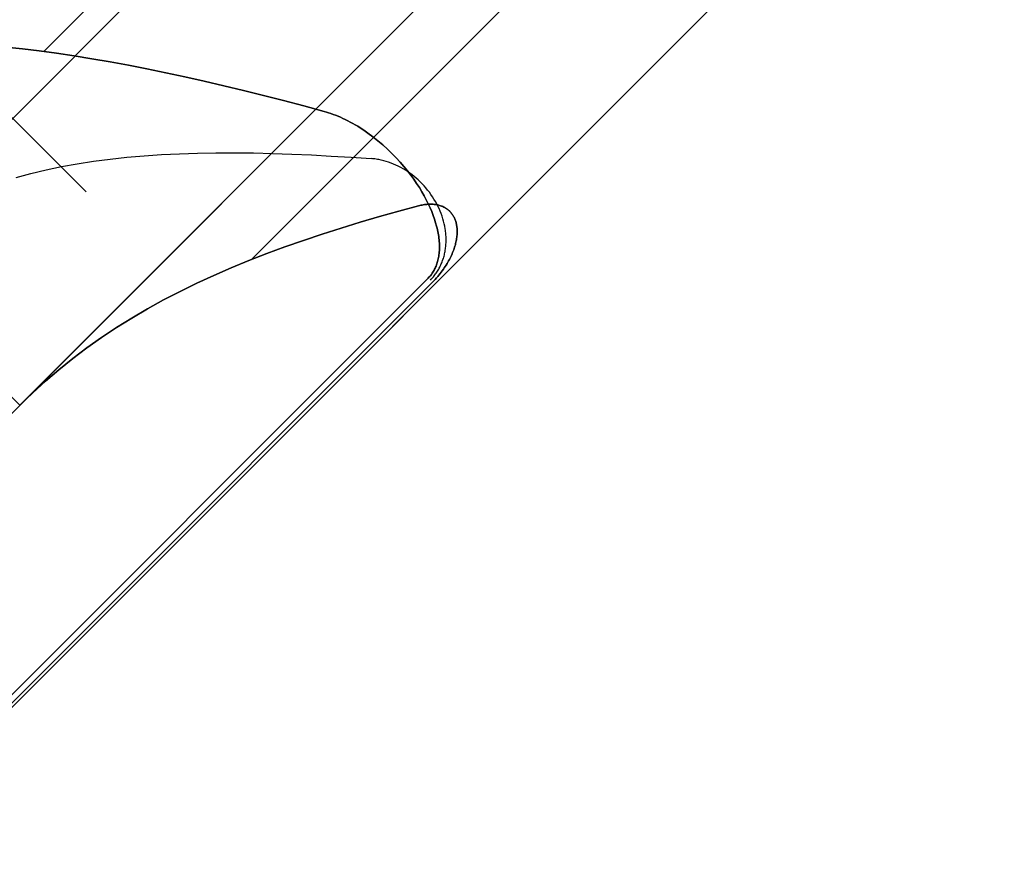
# Model space of a CAD drawing. Header units: millimetres. Extents: x -1030 to 192, y -442 to 180.
# Tile 186 of 256: x 134.04 to 138.78, y -393.37 to -389.27. Entities that reach past the tile are written whole.
import ezdxf

# ---------------------------------------------------------------- set-up
doc = ezdxf.new("R2010")
doc.units = ezdxf.units.MM
doc.header["$MEASUREMENT"] = 0
doc.layers.add('OVIDIO 120x60x72h', color=7, linetype='Continuous')

msp = doc.modelspace()

# ---------------------------------------------------------------- linework, layer by layer
at = {"layer": 'OVIDIO 120x60x72h', "extrusion": (-0.108979, 0.202852, 0.973126)}
for points in [[(38.868, 451.5685), (38.868, 612.2243)], [(38.868, 612.2243), (38.868, 451.5685)], [(38.5725, 612.2243), (38.5725, 451.5685)], [(38.2771, 612.2243), (38.2771, 451.5685)], [(38.2771, 451.5685), (38.2771, 612.2243)]]:
    msp.add_lwpolyline(points, dxfattribs=at)
at = {"layer": 'OVIDIO 120x60x72h', "extrusion": (-0.021464, 0.046296, 0.998697)}
msp.add_lwpolyline([(19.9294, 365.9942), (19.9294, 466.5073)], dxfattribs=at)
at = {"layer": 'OVIDIO 120x60x72h', "extrusion": (-0.235702, 0.235702, 0.942809)}
for points in [[(169.6528, 623.0175), (169.6528, 518.4771)], [(171.0609, 628.1882), (171.0609, 522.7802)], [(175.9098, 649.4132), (175.9098, 540.3354)], [(174.9611, 540.3354), (174.9611, 649.4132)], [(177.8072, 540.3354), (177.8072, 649.4132)], [(178.7558, 649.4132), (178.7558, 540.3354)]]:
    msp.add_lwpolyline(points, dxfattribs=at)
at = {"layer": 'OVIDIO 120x60x72h', "extrusion": (-0.202852, 0.108979, 0.973126)}
for points in [[(299.8346, 513.0026), (299.8346, 352.3468)], [(299.8346, 352.3468), (299.8346, 513.0026)], [(300.1301, 513.0026), (300.1301, 352.3468)], [(300.4256, 352.3468), (300.4256, 513.0026)], [(300.4256, 513.0026), (300.4256, 352.3468)]]:
    msp.add_lwpolyline(points, dxfattribs=at)
at = {"layer": 'OVIDIO 120x60x72h', "extrusion": (0.265352, 0.881274, 0.39108)}
for points in [[(-262.6077, 775.0404), (-220.74, 720.6611)], [(-278.7128, 823.9709), (-234.3999, 766.4158)]]:
    msp.add_lwpolyline(points, dxfattribs=at)
at = {"layer": 'OVIDIO 120x60x72h', "extrusion": (-0.046296, 0.021464, 0.998697)}
for points in [[(310.702, 243.4754), (310.702, 344.7798)], [(312.1882, 244.4436), (312.1882, 344.9548)]]:
    msp.add_lwpolyline(points, dxfattribs=at)
at = {"layer": 'OVIDIO 120x60x72h'}
for points in [[(147.8155, -378.761), (128.6454, -397.9312)], [(128.8588, -397.7178), (147.6021, -378.9744)], [(131.7958, -393.3666), (143.2509, -381.9114)], [(131.7958, -391.9523), (141.8367, -381.9114)], [(142.5438, -382.6185), (132.5029, -392.6595)], [(132.5029, -392.6595), (142.5438, -382.6185)], [(141.0046, -384.1578), (134.0421, -391.1202)], [(134.0421, -391.1202), (141.0046, -384.1578)], [(139.3028, -384.2737), (134.1581, -389.4185)], [(140.3027, -385.2738), (135.1582, -390.4184)], [(133.3008, -389.0331), (134.3615, -390.0938)], [(134.3615, -390.0938), (133.3008, -389.0331)], [(134.0421, -391.1202), (132.6279, -389.706)], [(132.6279, -389.706), (134.0421, -391.1202)], [(132.6279, -389.706), (134.0421, -391.1202)]]:
    msp.add_lwpolyline(points, dxfattribs=at)
at = {"layer": 'OVIDIO 120x60x72h', "extrusion": (0.324768, 0.324768, 0.888285)}
for points in [[(-369.3458, 485.8023), (-369.3458, 478.7159)], [(-369.3458, 478.7159), (-369.3458, 485.8023)], [(-370.0958, 478.7159), (-370.0958, 485.8023)], [(-370.8458, 478.7159), (-370.8458, 485.8023)], [(-370.8458, 485.8023), (-370.8458, 478.7159)]]:
    msp.add_lwpolyline(points, dxfattribs=at)
at = {"layer": 'OVIDIO 120x60x72h', "extrusion": (0.015219, 0.015219, 0.999768)}
for points in [[(119.1491, -403.1519), (128.5267, -393.7765)], [(120.2097, -404.2127), (129.5872, -394.8373)]]:
    msp.add_lwpolyline(points, dxfattribs=at)
at = {"layer": 'OVIDIO 120x60x72h', "extrusion": (0.999884, -0.000231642, -0.015217)}
msp.add_lwpolyline([(-395.6309, 37.5032), (-388.1736, 527.3351)], dxfattribs=at)
at = {"layer": 'OVIDIO 120x60x72h', "extrusion": (0.707107, -0.707107, 0)}
msp.add_lwpolyline([(-179.6585, 67.5352), (-179.6596, 67.4393), (-179.6631, 67.343), (-179.6689, 67.2465), (-179.6771, 67.1497), (-179.6877, 67.0528), (-179.7006, 66.9559), (-179.716, 66.859), (-179.7339, 66.7623), (-179.7541, 66.6658), (-179.7768, 66.5696), (-179.8018, 66.4739), (-179.8293, 66.3786), (-179.8592, 66.2839), (-179.8915, 66.19), (-179.926, 66.0968), (-179.963, 66.0044), (-180.0022, 65.913), (-180.0436, 65.8227), (-180.0872, 65.7334), (-180.1331, 65.6453), (-180.181, 65.5585), (-180.231, 65.4731), (-180.2829, 65.3891), (-180.3368, 65.3065), (-180.3926, 65.2255), (-180.4503, 65.1461), (-180.5096, 65.0684), (-180.5706, 64.9925), (-180.6333, 64.9182), (-180.6974, 64.8459), (-180.7631, 64.7753), (-180.83, 64.7067)], dxfattribs=at)
at = {"layer": 'OVIDIO 120x60x72h', "extrusion": (-0.000231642, 0.999884, -0.015217)}
msp.add_lwpolyline([(-127.6424, 29.5368), (-135.0997, 519.3699)], dxfattribs=at)
at = {"layer": 'OVIDIO 120x60x72h', "extrusion": (-0.707107, 0.707107, 0)}
for points in [[(179.6585, 67.5352), (179.6596, 67.4393), (179.6631, 67.343), (179.6689, 67.2465), (179.6771, 67.1497), (179.6877, 67.0528), (179.7006, 66.9559), (179.716, 66.859), (179.7339, 66.7623), (179.7541, 66.6658), (179.7768, 66.5696), (179.8018, 66.4739), (179.8293, 66.3786), (179.8592, 66.2839), (179.8915, 66.19), (179.926, 66.0968), (179.963, 66.0044), (180.0022, 65.913), (180.0436, 65.8227), (180.0872, 65.7334), (180.1331, 65.6453), (180.181, 65.5585), (180.231, 65.4731), (180.2829, 65.3891), (180.3368, 65.3065), (180.3926, 65.2255), (180.4503, 65.1461), (180.5096, 65.0684), (180.5706, 64.9925), (180.6333, 64.9182), (180.6974, 64.8459), (180.7631, 64.7753), (180.83, 64.7067)], [(180.83, 64.7067), (180.7631, 64.7753), (180.6974, 64.8459), (180.6333, 64.9182), (180.5706, 64.9925), (180.5096, 65.0684), (180.4503, 65.1461), (180.3926, 65.2255), (180.3368, 65.3065), (180.2829, 65.3891), (180.231, 65.4731), (180.181, 65.5585), (180.1331, 65.6453), (180.0872, 65.7334), (180.0436, 65.8227), (180.0022, 65.913), (179.963, 66.0044), (179.926, 66.0968), (179.8915, 66.19), (179.8592, 66.2839), (179.8293, 66.3786), (179.8018, 66.4739), (179.7768, 66.5696), (179.7541, 66.6658), (179.7339, 66.7623), (179.716, 66.859), (179.7006, 66.9559), (179.6877, 67.0528), (179.6771, 67.1497), (179.6689, 67.2465), (179.6631, 67.343), (179.6596, 67.4393), (179.6585, 67.5352)]]:
    msp.add_lwpolyline(points, dxfattribs=at)
at = {"layer": 'OVIDIO 120x60x72h', "extrusion": (0.403684, 0.818325, -0.409126)}
msp.add_lwpolyline([(-292.209, -59.6916), (-293.7485, -60.9684)], dxfattribs=at)
at = {"layer": 'OVIDIO 120x60x72h', "extrusion": (0.216287, -0.216287, 0.952072)}
msp.add_lwpolyline([(-181.2728, -332.267), (-181.2728, -334.2674)], dxfattribs=at)
at = {"layer": 'OVIDIO 120x60x72h', "extrusion": (0.195576, 0.906982, -0.373007)}
msp.add_lwpolyline([(-213.6406, -70.8597), (-214.6418, -72.5915)], dxfattribs=at)
at = {"layer": 'OVIDIO 120x60x72h', "extrusion": (0.053029, 0.973837, -0.220975)}
for points in [[(-156.9745, -22.2071), (-156.4959, -20.2652)], [(-156.4959, -20.2652), (-156.9745, -22.2071)], [(-156.5407, -20.4467), (-156.9745, -22.2071)]]:
    msp.add_lwpolyline(points, dxfattribs=at)
at = {"layer": 'OVIDIO 120x60x72h', "extrusion": (0.986544, 0.027096, 0.161235)}
msp.add_lwpolyline([(-393.7556, 42.8098), (-393.4198, 44.7814)], dxfattribs=at)
at = {"layer": 'OVIDIO 120x60x72h', "extrusion": (-0.288675, 0.866025, -0.408248)}
for points in [[(-4.108, -109.3598), (-1.4633, -112.5988)], [(-1.4633, -112.5988), (-4.108, -109.3598)]]:
    msp.add_lwpolyline(points, dxfattribs=at)
at = {"layer": 'OVIDIO 120x60x72h', "extrusion": (0.995955, 0.008107, 0.08949)}
msp.add_lwpolyline([(-391.3475, 51.715), (-391.1664, 53.7068)], dxfattribs=at)
at = {"layer": 'OVIDIO 120x60x72h', "extrusion": (0.001019, 0.99949, -0.031903)}
msp.add_lwpolyline([(-136.5224, 51.3946), (-136.4585, 53.3935)], dxfattribs=at)
at = {"layer": 'OVIDIO 120x60x72h', "extrusion": (0.999949, 0.000101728, 0.010085)}
msp.add_lwpolyline([(-390.5217, 64.5034), (-390.5419, 62.5035)], dxfattribs=at)
at = {"layer": 'OVIDIO 120x60x72h', "extrusion": (0.000101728, 0.999949, -0.010085)}
msp.add_lwpolyline([(-136.0681, 59.9365), (-136.0479, 61.9364)], dxfattribs=at)
at = {"layer": 'OVIDIO 120x60x72h'}
for points in [[(133.9751, -389.3981, 64.8453), (134.0551, -389.4061, 64.9148), (134.1366, -389.4157, 64.9823), (134.2195, -389.4267, 65.0477), (134.3039, -389.4391, 65.1111), (134.3896, -389.4529, 65.1723), (134.4767, -389.468, 65.2313), (134.565, -389.4843, 65.288), (134.6546, -389.5019, 65.3424), (134.7453, -389.5207, 65.3944), (134.8371, -389.5406, 65.444), (134.9301, -389.5615, 65.491), (135.024, -389.5835, 65.5356), (135.1188, -389.6064, 65.5776), (135.2146, -389.6302, 65.617), (135.3112, -389.6548, 65.6537), (135.4086, -389.6803, 65.6878), (135.5067, -389.7064, 65.7192)], [(135.5067, -389.7064, 65.7192), (135.4086, -389.6803, 65.6878), (135.3112, -389.6548, 65.6537), (135.2146, -389.6302, 65.617), (135.1188, -389.6064, 65.5776), (135.024, -389.5835, 65.5356), (134.9301, -389.5615, 65.491), (134.8371, -389.5406, 65.444), (134.7453, -389.5207, 65.3944), (134.6546, -389.5019, 65.3424), (134.565, -389.4843, 65.288), (134.4767, -389.468, 65.2313), (134.3896, -389.4529, 65.1723), (134.3039, -389.4391, 65.1111), (134.2195, -389.4267, 65.0477), (134.1366, -389.4157, 64.9823), (134.0551, -389.4061, 64.9148), (133.9751, -389.3981, 64.8453)], [(135.5067, -389.7064, 65.7192), (135.5177, -389.7095, 65.7225), (135.5287, -389.7129, 65.7259), (135.5399, -389.7166, 65.7294), (135.5512, -389.7206, 65.7329), (135.5625, -389.7249, 65.7365), (135.5739, -389.7296, 65.7401), (135.5854, -389.7345, 65.7437), (135.597, -389.7398, 65.7474), (135.6087, -389.7454, 65.7511), (135.6205, -389.7513, 65.7548), (135.6324, -389.7575, 65.7586), (135.6444, -389.764, 65.7624), (135.6564, -389.7709, 65.7662), (135.6685, -389.7781, 65.77), (135.6806, -389.7857, 65.7738), (135.6929, -389.7936, 65.7776), (135.7051, -389.8019, 65.7814), (135.7174, -389.8105, 65.7852), (135.7418, -389.8286, 65.7927), (135.7659, -389.8477, 65.8), (135.7893, -389.8676, 65.807), (135.8118, -389.8881, 65.8136), (135.8333, -389.9089, 65.8197), (135.8537, -389.9299, 65.8254), (135.873, -389.9509, 65.8307), (135.891, -389.9717, 65.8355), (135.9079, -389.9924, 65.8399), (135.9237, -390.0128, 65.844), (135.9384, -390.0331, 65.8476), (135.9523, -390.0533, 65.851), (135.9652, -390.0732, 65.8541), (135.9773, -390.093, 65.8569), (135.9884, -390.1126, 65.8594), (135.9987, -390.1319, 65.8617), (136.0081, -390.1509, 65.8637), (136.0168, -390.1697, 65.8656), (136.0246, -390.1882, 65.8673), (136.0317, -390.2064, 65.8687), (136.038, -390.2242, 65.8701), (136.0436, -390.2418, 65.8712), (136.0484, -390.259, 65.8723), (136.0506, -390.2675, 65.8727), (136.0525, -390.2759, 65.8732), (136.0543, -390.2842, 65.8736), (136.0559, -390.2924, 65.874), (136.0573, -390.3006, 65.8743), (136.0586, -390.3086, 65.8746), (136.0596, -390.3165, 65.875), (136.0605, -390.3244, 65.8752), (136.0612, -390.3321, 65.8755), (136.0617, -390.3397, 65.8757), (136.0621, -390.3472, 65.876), (136.0622, -390.3547, 65.8762), (136.0622, -390.3619, 65.8764), (136.062, -390.3691, 65.8765), (136.0617, -390.3762, 65.8767), (136.0612, -390.3831, 65.8768), (136.0605, -390.39, 65.877), (136.0597, -390.3966, 65.8771), (136.0587, -390.4032, 65.8772), (136.0576, -390.4096, 65.8773), (136.0563, -390.4159, 65.8774), (136.0548, -390.4221, 65.8775), (136.0532, -390.4281, 65.8775), (136.0515, -390.4339, 65.8776), (136.0497, -390.4396, 65.8777), (136.0477, -390.4452, 65.8777), (136.0456, -390.4506, 65.8778), (136.0434, -390.4559, 65.8778), (136.041, -390.461, 65.8778), (136.0385, -390.466, 65.8779), (136.036, -390.4708, 65.8779), (136.0333, -390.4755, 65.8779), (136.0305, -390.48, 65.8779), (136.0276, -390.4844, 65.878), (136.0246, -390.4886, 65.878), (136.0215, -390.4927, 65.878), (136.0183, -390.4967, 65.878), (136.015, -390.5006, 65.878), (136.0116, -390.5043, 65.878), (136.0082, -390.5079, 65.878)], [(136.0082, -390.5079, 65.878), (136.0116, -390.5043, 65.878), (136.015, -390.5006, 65.878), (136.0183, -390.4967, 65.878), (136.0215, -390.4927, 65.878), (136.0246, -390.4886, 65.878), (136.0276, -390.4844, 65.878), (136.0305, -390.48, 65.8779), (136.0333, -390.4755, 65.8779), (136.036, -390.4708, 65.8779), (136.0385, -390.466, 65.8779), (136.041, -390.461, 65.8778), (136.0434, -390.4559, 65.8778), (136.0456, -390.4506, 65.8778), (136.0477, -390.4452, 65.8777), (136.0497, -390.4396, 65.8777), (136.0515, -390.4339, 65.8776), (136.0532, -390.4281, 65.8775), (136.0548, -390.4221, 65.8775), (136.0563, -390.4159, 65.8774), (136.0576, -390.4096, 65.8773), (136.0587, -390.4032, 65.8772), (136.0597, -390.3966, 65.8771), (136.0605, -390.39, 65.877), (136.0612, -390.3831, 65.8768), (136.0617, -390.3762, 65.8767), (136.062, -390.3691, 65.8765), (136.0622, -390.3619, 65.8764), (136.0622, -390.3547, 65.8762), (136.0621, -390.3472, 65.876), (136.0617, -390.3397, 65.8757), (136.0612, -390.3321, 65.8755), (136.0605, -390.3244, 65.8752), (136.0596, -390.3165, 65.875), (136.0586, -390.3086, 65.8746), (136.0573, -390.3006, 65.8743), (136.0559, -390.2924, 65.874), (136.0543, -390.2842, 65.8736), (136.0525, -390.2759, 65.8732), (136.0506, -390.2675, 65.8727), (136.0484, -390.259, 65.8723), (136.0436, -390.2418, 65.8712), (136.038, -390.2242, 65.8701), (136.0317, -390.2064, 65.8687), (136.0246, -390.1882, 65.8673), (136.0168, -390.1697, 65.8656), (136.0081, -390.1509, 65.8637), (135.9987, -390.1319, 65.8617), (135.9884, -390.1126, 65.8594), (135.9773, -390.093, 65.8569), (135.9652, -390.0732, 65.8541), (135.9523, -390.0533, 65.851), (135.9384, -390.0331, 65.8476), (135.9237, -390.0128, 65.844), (135.9079, -389.9924, 65.8399), (135.891, -389.9717, 65.8355), (135.873, -389.9509, 65.8307), (135.8537, -389.9299, 65.8254), (135.8333, -389.9089, 65.8197), (135.8118, -389.8881, 65.8136), (135.7893, -389.8676, 65.807), (135.7659, -389.8477, 65.8), (135.7418, -389.8286, 65.7927), (135.7174, -389.8105, 65.7852), (135.7051, -389.8019, 65.7814), (135.6929, -389.7936, 65.7776), (135.6806, -389.7857, 65.7738), (135.6685, -389.7781, 65.77), (135.6564, -389.7709, 65.7662), (135.6444, -389.764, 65.7624), (135.6324, -389.7575, 65.7586), (135.6205, -389.7513, 65.7548), (135.6087, -389.7454, 65.7511), (135.597, -389.7398, 65.7474), (135.5854, -389.7345, 65.7437), (135.5739, -389.7296, 65.7401), (135.5625, -389.7249, 65.7365), (135.5512, -389.7206, 65.7329), (135.5399, -389.7166, 65.7294), (135.5287, -389.7129, 65.7259), (135.5177, -389.7095, 65.7225), (135.5067, -389.7064, 65.7192)], [(134.0258, -390.0245, 63.7776), (134.0965, -390.0052, 63.8463), (134.1689, -389.9877, 63.9136), (134.2432, -389.9721, 63.9793), (134.3193, -389.9582, 64.0433), (134.3972, -389.9461, 64.1056), (134.4767, -389.9357, 64.1659), (134.5579, -389.927, 64.2244), (134.6407, -389.9198, 64.2808), (134.7249, -389.9141, 64.3351), (134.8107, -389.9099, 64.3872), (134.8978, -389.9071, 64.4371), (134.9863, -389.9056, 64.4846), (135.076, -389.9054, 64.5297), (135.167, -389.9064, 64.5722), (135.2591, -389.9085, 64.6123), (135.3522, -389.9117, 64.6497), (135.4463, -389.9159, 64.6845), (135.5414, -389.921, 64.7165), (135.6373, -389.9269, 64.7458), (135.7339, -389.9336, 64.7722)], [(136.0182, -390.518, 64.8782), (136.0221, -390.514, 64.8782), (136.0259, -390.51, 64.8782), (136.0295, -390.5058, 64.8782), (136.0331, -390.5016, 64.8782), (136.0366, -390.4973, 64.8782), (136.04, -390.493, 64.8782), (136.0433, -390.4885, 64.8782), (136.0465, -390.484, 64.8782), (136.0496, -390.4794, 64.8781), (136.0526, -390.4747, 64.8781), (136.0555, -390.4699, 64.8781), (136.0583, -390.4651, 64.8781), (136.0611, -390.4602, 64.8781), (136.0637, -390.4553, 64.878), (136.0662, -390.4502, 64.878), (136.0686, -390.4451, 64.878), (136.0709, -390.44, 64.8779), (136.0731, -390.4348, 64.8779), (136.0752, -390.4295, 64.8778), (136.0771, -390.4242, 64.8777), (136.079, -390.4188, 64.8777), (136.0808, -390.4134, 64.8776), (136.0825, -390.4079, 64.8775), (136.084, -390.4023, 64.8774), (136.0855, -390.3967, 64.8773), (136.0868, -390.3911, 64.8772), (136.088, -390.3854, 64.8771), (136.0891, -390.3797, 64.877), (136.0901, -390.3739, 64.8768), (136.091, -390.3681, 64.8767), (136.0918, -390.3623, 64.8765), (136.0924, -390.3564, 64.8763), (136.093, -390.3505, 64.8762), (136.0934, -390.3446, 64.876), (136.0937, -390.3386, 64.8758), (136.0939, -390.3326, 64.8755), (136.094, -390.3266, 64.8753), (136.0939, -390.3206, 64.8751), (136.0938, -390.3145, 64.8748), (136.0935, -390.3084, 64.8745), (136.0932, -390.3023, 64.8742), (136.0927, -390.2962, 64.8739), (136.0921, -390.2901, 64.8736), (136.0914, -390.2839, 64.8733), (136.0906, -390.2778, 64.8729), (136.0896, -390.2716, 64.8725), (136.0874, -390.2593, 64.8717), (136.0848, -390.247, 64.8709), (136.0818, -390.2347, 64.8699), (136.0783, -390.2225, 64.8688), (136.0744, -390.2103, 64.8677), (136.0701, -390.1982, 64.8665), (136.0654, -390.1861, 64.8651), (136.0602, -390.1742, 64.8637), (136.0547, -390.1624, 64.8622), (136.0487, -390.1508, 64.8605), (136.0424, -390.1393, 64.8588), (136.0357, -390.128, 64.8569), (136.0286, -390.1168, 64.8549), (136.0211, -390.1059, 64.8529), (136.0134, -390.0952, 64.8507), (136.0052, -390.0847, 64.8484), (135.9968, -390.0745, 64.8461), (135.9881, -390.0645, 64.8436), (135.9791, -390.0548, 64.8411), (135.9698, -390.0453, 64.8385), (135.9602, -390.0362, 64.8358), (135.9504, -390.0274, 64.833), (135.9403, -390.019, 64.8301), (135.93, -390.0108, 64.8272), (135.9195, -390.0031, 64.8242), (135.9087, -389.9957, 64.8211), (135.8978, -389.9887, 64.818), (135.8868, -389.9821, 64.8148), (135.8755, -389.9758, 64.8115), (135.8641, -389.97, 64.8082), (135.8526, -389.9646, 64.8049), (135.841, -389.9595, 64.8016), (135.8293, -389.9549, 64.7983), (135.8175, -389.9507, 64.7949), (135.8056, -389.947, 64.7916), (135.7937, -389.9436, 64.7883), (135.7817, -389.9407, 64.785), (135.7698, -389.9383, 64.7818), (135.7638, -389.9372, 64.7801), (135.7578, -389.9363, 64.7785), (135.7518, -389.9354, 64.777), (135.7458, -389.9347, 64.7754), (135.7399, -389.9341, 64.7738), (135.7339, -389.9336, 64.7723)], [(134.0421, -391.1202, 62.8783), (134.103, -391.0612, 62.9301), (134.1659, -391.0041, 62.9818), (134.2306, -390.9489, 63.0332), (134.2972, -390.8956, 63.0841), (134.3656, -390.8441, 63.1346), (134.4358, -390.7944, 63.1843), (134.5079, -390.7465, 63.2332), (134.5817, -390.7004, 63.2812), (134.6573, -390.6561, 63.328), (134.7346, -390.6134, 63.3736), (134.8136, -390.5724, 63.4179), (134.8941, -390.533, 63.4608), (134.9762, -390.4951, 63.5021), (135.0597, -390.4587, 63.5417), (135.1447, -390.4237, 63.5796), (135.231, -390.3901, 63.6155), (135.3186, -390.3578, 63.6495), (135.4074, -390.3267, 63.6814), (135.4974, -390.2967, 63.7112), (135.5884, -390.2678, 63.7387), (135.6803, -390.2398, 63.764), (135.7732, -390.2128, 63.7869), (135.8668, -390.1865, 63.8073), (135.9612, -390.1609, 63.8253)], [(135.9612, -390.1609, 63.8253), (135.8668, -390.1865, 63.8073), (135.7732, -390.2128, 63.7869), (135.6803, -390.2398, 63.764), (135.5884, -390.2678, 63.7387), (135.4974, -390.2967, 63.7112), (135.4074, -390.3267, 63.6814), (135.3186, -390.3578, 63.6495), (135.231, -390.3901, 63.6155), (135.1447, -390.4237, 63.5796), (135.0597, -390.4587, 63.5417), (134.9762, -390.4951, 63.5021), (134.8941, -390.533, 63.4608), (134.8136, -390.5724, 63.4179), (134.7346, -390.6134, 63.3736), (134.6573, -390.6561, 63.328), (134.5817, -390.7004, 63.2812), (134.5079, -390.7465, 63.2332), (134.4358, -390.7944, 63.1843), (134.3656, -390.8441, 63.1346), (134.2972, -390.8956, 63.0841), (134.2306, -390.9489, 63.0332), (134.1659, -391.0041, 62.9818), (134.103, -391.0612, 62.9301), (134.0421, -391.1202, 62.8783)], [(136.0283, -390.528, 63.8782), (136.0351, -390.5212, 63.8782), (136.0415, -390.5143, 63.8782), (136.0478, -390.5074, 63.8782), (136.0538, -390.5005, 63.8782), (136.0596, -390.4936, 63.8782), (136.0652, -390.4867, 63.8782), (136.0706, -390.4798, 63.8781), (136.0757, -390.4729, 63.8781), (136.0807, -390.466, 63.8781), (136.0854, -390.4592, 63.878), (136.09, -390.4523, 63.878), (136.0944, -390.4455, 63.878), (136.0986, -390.4387, 63.8779), (136.1025, -390.432, 63.8779), (136.1063, -390.4253, 63.8778), (136.11, -390.4186, 63.8777), (136.1134, -390.4119, 63.8776), (136.1167, -390.4053, 63.8776), (136.1198, -390.3988, 63.8775), (136.1227, -390.3922, 63.8774), (136.1254, -390.3857, 63.8772), (136.128, -390.3793, 63.8771), (136.1304, -390.3729, 63.877), (136.1326, -390.3666, 63.8768), (136.1347, -390.3603, 63.8766), (136.1366, -390.354, 63.8765), (136.1384, -390.3478, 63.8763), (136.1399, -390.3417, 63.876), (136.1414, -390.3357, 63.8758), (136.1426, -390.3297, 63.8756), (136.1438, -390.3238, 63.8753), (136.1447, -390.3179, 63.8751), (136.1455, -390.3121, 63.8748), (136.1462, -390.3064, 63.8745), (136.1467, -390.3008, 63.8741), (136.1471, -390.2952, 63.8738), (136.1473, -390.2897, 63.8734), (136.1474, -390.2844, 63.873), (136.1473, -390.2791, 63.8726), (136.1471, -390.2739, 63.8722), (136.1467, -390.2687, 63.8718), (136.1462, -390.2637, 63.8713), (136.1456, -390.2588, 63.8709), (136.1448, -390.254, 63.8704), (136.1439, -390.2493, 63.8699), (136.1429, -390.2447, 63.8693), (136.1417, -390.2402, 63.8688), (136.1405, -390.2359, 63.8682), (136.1391, -390.2316, 63.8677), (136.1375, -390.2275, 63.8671), (136.1359, -390.2235, 63.8664), (136.1341, -390.2196, 63.8658), (136.1323, -390.2158, 63.8652), (136.1303, -390.2121, 63.8645), (136.1283, -390.2086, 63.8638), (136.1261, -390.2051, 63.8631), (136.1239, -390.2018, 63.8624), (136.1227, -390.2002, 63.8621), (136.1215, -390.1986, 63.8617), (136.1203, -390.197, 63.8614), (136.1191, -390.1955, 63.861), (136.1178, -390.194, 63.8606), (136.1166, -390.1925, 63.8603), (136.1153, -390.191, 63.8599), (136.1139, -390.1896, 63.8595), (136.1126, -390.1882, 63.8591), (136.1112, -390.1868, 63.8587), (136.1098, -390.1854, 63.8583), (136.1084, -390.1841, 63.8579), (136.107, -390.1828, 63.8575), (136.1055, -390.1815, 63.8571), (136.104, -390.1803, 63.8567), (136.1025, -390.179, 63.8563), (136.101, -390.1778, 63.8559), (136.0994, -390.1767, 63.8555), (136.0979, -390.1755, 63.8551), (136.0963, -390.1744, 63.8546), (136.0946, -390.1733, 63.8542), (136.093, -390.1722, 63.8538), (136.0913, -390.1712, 63.8533), (136.0896, -390.1702, 63.8529), (136.0879, -390.1692, 63.8524), (136.0861, -390.1682, 63.852), (136.0825, -390.1664, 63.8511), (136.0788, -390.1646, 63.8502), (136.0751, -390.163, 63.8492), (136.0712, -390.1615, 63.8483), (136.0672, -390.1601, 63.8473), (136.063, -390.1588, 63.8463), (136.0588, -390.1576, 63.8453), (136.0545, -390.1566, 63.8443), (136.0501, -390.1557, 63.8433), (136.0456, -390.1549, 63.8423), (136.0409, -390.1542, 63.8412), (136.0362, -390.1537, 63.8402), (136.0314, -390.1533, 63.8391), (136.0264, -390.153, 63.8381), (136.0214, -390.1529, 63.837), (136.0163, -390.1529, 63.8359), (136.0111, -390.153, 63.8348), (136.0059, -390.1533, 63.8338), (136.0006, -390.1537, 63.8327), (135.9952, -390.1543, 63.8316), (135.9897, -390.155, 63.8305), (135.9841, -390.1559, 63.8295), (135.9785, -390.1569, 63.8284), (135.9728, -390.1581, 63.8273), (135.967, -390.1594, 63.8263), (135.9612, -390.1609, 63.8253)], [(135.9612, -390.1609, 63.8253), (135.967, -390.1594, 63.8263), (135.9728, -390.1581, 63.8273), (135.9785, -390.1569, 63.8284), (135.9841, -390.1559, 63.8295), (135.9897, -390.155, 63.8305), (135.9952, -390.1543, 63.8316), (136.0006, -390.1537, 63.8327), (136.0059, -390.1533, 63.8338), (136.0111, -390.153, 63.8348), (136.0163, -390.1529, 63.8359), (136.0214, -390.1529, 63.837), (136.0264, -390.153, 63.8381), (136.0314, -390.1533, 63.8391), (136.0362, -390.1537, 63.8402), (136.0409, -390.1542, 63.8412), (136.0456, -390.1549, 63.8423), (136.0501, -390.1557, 63.8433), (136.0545, -390.1566, 63.8443), (136.0588, -390.1576, 63.8453), (136.063, -390.1588, 63.8463), (136.0672, -390.1601, 63.8473), (136.0712, -390.1615, 63.8483), (136.0751, -390.163, 63.8492), (136.0788, -390.1646, 63.8502), (136.0825, -390.1664, 63.8511), (136.0861, -390.1682, 63.852), (136.0879, -390.1692, 63.8524), (136.0896, -390.1702, 63.8529), (136.0913, -390.1712, 63.8533), (136.093, -390.1722, 63.8538), (136.0946, -390.1733, 63.8542), (136.0963, -390.1744, 63.8546), (136.0979, -390.1755, 63.8551), (136.0994, -390.1767, 63.8555), (136.101, -390.1778, 63.8559), (136.1025, -390.179, 63.8563), (136.104, -390.1803, 63.8567), (136.1055, -390.1815, 63.8571), (136.107, -390.1828, 63.8575), (136.1084, -390.1841, 63.8579), (136.1098, -390.1854, 63.8583), (136.1112, -390.1868, 63.8587), (136.1126, -390.1882, 63.8591), (136.1139, -390.1896, 63.8595), (136.1153, -390.191, 63.8599), (136.1166, -390.1925, 63.8603), (136.1178, -390.194, 63.8606), (136.1191, -390.1955, 63.861), (136.1203, -390.197, 63.8614), (136.1215, -390.1986, 63.8617), (136.1227, -390.2002, 63.8621), (136.1239, -390.2018, 63.8624), (136.1261, -390.2051, 63.8631), (136.1283, -390.2086, 63.8638), (136.1303, -390.2121, 63.8645), (136.1323, -390.2158, 63.8652), (136.1341, -390.2196, 63.8658), (136.1359, -390.2235, 63.8664), (136.1375, -390.2275, 63.8671), (136.1391, -390.2316, 63.8677), (136.1405, -390.2359, 63.8682), (136.1417, -390.2402, 63.8688), (136.1429, -390.2447, 63.8693), (136.1439, -390.2493, 63.8699), (136.1448, -390.254, 63.8704), (136.1456, -390.2588, 63.8709), (136.1462, -390.2637, 63.8713), (136.1467, -390.2687, 63.8718), (136.1471, -390.2739, 63.8722), (136.1473, -390.2791, 63.8726), (136.1474, -390.2844, 63.873), (136.1473, -390.2897, 63.8734), (136.1471, -390.2952, 63.8738), (136.1467, -390.3008, 63.8741), (136.1462, -390.3064, 63.8745), (136.1455, -390.3121, 63.8748), (136.1447, -390.3179, 63.8751), (136.1438, -390.3238, 63.8753), (136.1426, -390.3297, 63.8756), (136.1414, -390.3357, 63.8758), (136.1399, -390.3417, 63.876), (136.1384, -390.3478, 63.8763), (136.1366, -390.354, 63.8765), (136.1347, -390.3603, 63.8766), (136.1326, -390.3666, 63.8768), (136.1304, -390.3729, 63.877), (136.128, -390.3793, 63.8771), (136.1254, -390.3857, 63.8772), (136.1227, -390.3922, 63.8774), (136.1198, -390.3988, 63.8775), (136.1167, -390.4053, 63.8776), (136.1134, -390.4119, 63.8776), (136.11, -390.4186, 63.8777), (136.1063, -390.4253, 63.8778), (136.1025, -390.432, 63.8779), (136.0986, -390.4387, 63.8779), (136.0944, -390.4455, 63.878), (136.09, -390.4523, 63.878), (136.0854, -390.4592, 63.878), (136.0807, -390.466, 63.8781), (136.0757, -390.4729, 63.8781), (136.0706, -390.4798, 63.8781), (136.0652, -390.4867, 63.8782), (136.0596, -390.4936, 63.8782), (136.0538, -390.5005, 63.8782), (136.0478, -390.5074, 63.8782), (136.0415, -390.5143, 63.8782), (136.0351, -390.5212, 63.8782), (136.0283, -390.528, 63.8782)], [(128.6454, -397.9312, 65.8783), (128.7201, -397.8379, 65.8783), (128.7967, -397.7462, 65.8782), (128.8751, -397.656, 65.8781), (128.9553, -397.5674, 65.8781), (129.0373, -397.4805, 65.878), (136.0082, -390.5079, 65.878)], [(136.0283, -390.528, 63.8782), (129.0447, -397.5139, 63.8782), (128.9506, -397.6148, 63.8783), (128.8588, -397.7178, 63.8783)]]:
    msp.add_polyline3d(points, dxfattribs=at)

doc.saveas('drawing.dxf')
